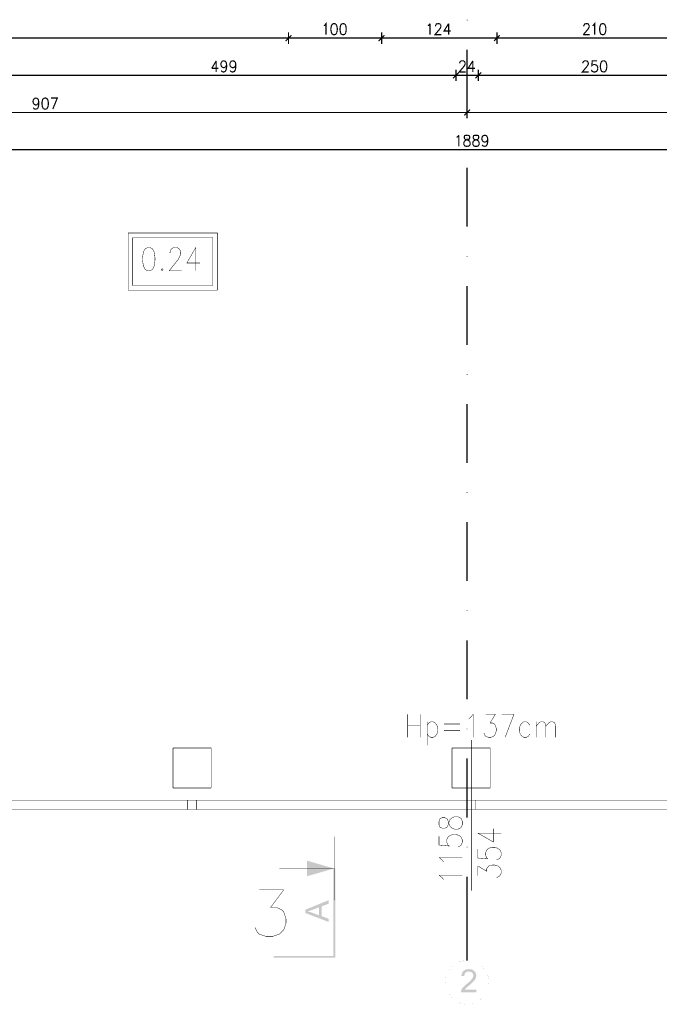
# Model space of a CAD drawing. Header units: millimetres. Extents: x -14047 to 49934, y -21523 to 14989.
# Tile 14 of 201: x 728 to 1415, y 3942 to 5001. Entities that reach past the tile are written whole.
import ezdxf

# ---------------------------------------------------------------- set-up
doc = ezdxf.new("R2010")
doc.units = ezdxf.units.MM
doc.layers.add('H', color=7, linetype='Continuous')
doc.layers.add('P', color=7, linetype='Continuous')

msp = doc.modelspace()

# ---------------------------------------------------------------- hatches: boundary and pattern name
at = {"layer": 'H', "linetype": 'Continuous'}
for points in [[(1208.43, 5000.04), (1208.165, 5000.57), (1208.345, 5001.01), (1208.785, 5001.01), (1209.135, 5000.57), (1208.96, 5000.04)], [(1208.43, 4873.057), (1208.165, 4873.587), (1208.345, 4874.027), (1208.785, 4874.027), (1209.135, 4873.587), (1208.96, 4873.057)], [(1208.43, 4746.074), (1208.165, 4746.604), (1208.345, 4747.044), (1208.785, 4747.044), (1209.135, 4746.604), (1208.96, 4746.074)], [(1208.43, 4619.091), (1208.165, 4619.621), (1208.345, 4620.061), (1208.785, 4620.061), (1209.135, 4619.621), (1208.96, 4619.091)], [(1208.43, 4492.108), (1208.165, 4492.638), (1208.345, 4493.078), (1208.785, 4493.078), (1209.135, 4492.638), (1208.96, 4492.108)], [(1208.43, 4365.125), (1208.165, 4365.655), (1208.345, 4366.095), (1208.785, 4366.095), (1209.135, 4365.655), (1208.96, 4365.125)], [(1208.43, 4238.058), (1208.165, 4238.498), (1208.345, 4238.937), (1208.785, 4238.937), (1209.135, 4238.498), (1208.96, 4238.058)], [(1208.43, 4111.075), (1208.165, 4111.515), (1208.345, 4111.955), (1208.785, 4111.955), (1209.135, 4111.515), (1208.96, 4111.075)], [(1036.563, 4080.119), (1036.563, 4096.877), (1065.749, 4088.498)], [(1066.899, 3992.646), (1064.779, 3994.495), (1064.779, 4088.498)], [(1066.899, 3992.646), (1064.779, 4088.498), (1066.899, 4088.498)], [(1049.436, 4038.234), (1049.436, 4046.698), (1042.557, 4044.054), (1041.852, 4043.789), (1041.238, 4043.524), (1040.533, 4043.349), (1040.003, 4043.084), (1039.383, 4042.909), (1038.858, 4042.729), (1038.328, 4042.554), (1037.798, 4042.469), (1037.358, 4042.289), (1034.713, 4044.144), (1059.755, 4054.372), (1059.755, 4050.578), (1052.171, 4047.668)], [(1059.755, 4031), (1034.713, 4040.614), (1034.713, 4044.144), (1037.358, 4042.289), (1037.973, 4042.204), (1038.503, 4042.024), (1039.123, 4041.849), (1039.738, 4041.759), (1040.268, 4041.584), (1040.883, 4041.409), (1041.503, 4041.144), (1042.032, 4040.969), (1049.436, 4038.234), (1052.171, 4047.668), (1052.171, 4037.265), (1059.755, 4034.53)], [(1000.673, 3992.646), (1000.673, 3994.495), (1064.779, 3994.495)], [(1000.673, 3992.646), (1064.779, 3994.495), (1066.899, 3992.646)], [(1205.61, 3972.713), (1202.521, 3973.068), (1202.521, 3973.683), (1202.701, 3974.388), (1202.876, 3975.008), (1203.051, 3975.538), (1203.231, 3976.063), (1203.491, 3976.593), (1203.756, 3977.123), (1204.111, 3977.563), (1204.461, 3978.003), (1204.906, 3978.447), (1205.345, 3978.797), (1205.785, 3979.062), (1206.315, 3979.327), (1206.845, 3979.592), (1207.375, 3979.767), (1207.9, 3979.947), (1208.52, 3980.122), (1209.135, 3980.207), (1209.755, 3980.207), (1210.46, 3980.297), (1211.255, 3980.207), (1211.96, 3980.207), (1212.575, 3980.122), (1213.194, 3979.947), (1213.724, 3979.767), (1214.249, 3979.592), (1214.779, 3979.327), (1215.219, 3979.062), (1215.749, 3978.797), (1216.104, 3978.447), (1216.279, 3978.268), (1216.719, 3977.828), (1210.55, 3977.743), (1209.84, 3977.653), (1209.225, 3977.563), (1208.695, 3977.478), (1208.165, 3977.213), (1207.635, 3976.948), (1207.195, 3976.593), (1207.02, 3976.418), (1206.58, 3975.978), (1206.315, 3975.538), (1206.05, 3975.008), (1205.875, 3974.478), (1205.695, 3973.858), (1205.695, 3973.243)], [(1201.906, 3955.166), (1201.906, 3955.781), (1201.996, 3956.4), (1202.171, 3956.93), (1202.256, 3957.28), (1202.436, 3957.81), (1202.701, 3958.34), (1203.051, 3958.87), (1203.316, 3959.4), (1203.671, 3959.93), (1204.111, 3960.37), (1204.286, 3960.635), (1204.641, 3960.985), (1204.991, 3961.34), (1205.785, 3962.13), (1206.225, 3962.575), (1206.665, 3963.015), (1207.195, 3963.454), (1207.725, 3963.894), (1208.255, 3964.424), (1208.96, 3964.954), (1209.49, 3965.394), (1210.105, 3965.924), (1210.635, 3966.364), (1211.165, 3966.804), (1211.605, 3967.249), (1212.754, 3968.479), (1213.104, 3968.834), (1213.369, 3969.189), (1213.634, 3969.539), (1213.809, 3969.714), (1214.164, 3970.244), (1214.514, 3970.864), (1214.779, 3971.393), (1215.044, 3971.918), (1215.134, 3972.538), (1215.219, 3973.068), (1215.219, 3973.418), (1215.219, 3974.038), (1215.044, 3974.568), (1214.869, 3975.093), (1214.604, 3975.623), (1214.249, 3976.153), (1213.984, 3976.508), (1213.459, 3976.858), (1213.014, 3977.123), (1212.49, 3977.388), (1211.96, 3977.563), (1211.34, 3977.653), (1210.725, 3977.743), (1216.719, 3977.828), (1217.074, 3977.388), (1217.424, 3976.858), (1217.689, 3976.418), (1217.954, 3975.888), (1218.129, 3975.273), (1218.309, 3974.743), (1218.394, 3974.123), (1218.394, 3973.508), (1218.394, 3973.333), (1218.394, 3972.713), (1218.309, 3972.098), (1218.129, 3971.568), (1218.044, 3970.948), (1217.779, 3970.334), (1217.514, 3969.894), (1217.249, 3969.364), (1216.984, 3968.924), (1216.634, 3968.394), (1216.189, 3967.864), (1215.749, 3967.334), (1215.484, 3966.984), (1215.134, 3966.719), (1214.779, 3966.279), (1214.429, 3965.924), (1213.984, 3965.569), (1213.544, 3965.129), (1213.014, 3964.689), (1212.49, 3964.249), (1211.96, 3963.719), (1211.34, 3963.19), (1210.99, 3962.925), (1210.37, 3962.31), (1209.755, 3961.87), (1209.135, 3961.34), (1208.695, 3960.9), (1208.255, 3960.545), (1207.9, 3960.19), (1207.635, 3959.93), (1207.46, 3959.75), (1207.02, 3959.31), (1206.665, 3958.78), (1206.315, 3958.34), (1206.14, 3958.075), (1218.394, 3958.075), (1218.394, 3955.166)]]:
    msp.add_hatch(color=256, dxfattribs=at).paths.add_polyline_path(points)

# ---------------------------------------------------------------- linework, layer by layer
at = {"layer": 'P'}
for points, const_width in [([(1054.641, 4994.576), (1055.611, 4995.016), (1057.02, 4996.781), (1057.02, 4984.872)], 1.27), ([(1063.81, 4996.336), (1062.84, 4994.576)], 1.27), ([(1065.224, 4996.781), (1063.81, 4996.336)], 1.27), ([(1067.604, 4996.336), (1066.194, 4996.781), (1065.224, 4996.781)], 1.27), ([(1068.574, 4994.576), (1067.604, 4996.336)], 1.27), ([(1073.513, 4996.336), (1072.543, 4994.576)], 1.27), ([(1074.923, 4996.781), (1073.513, 4996.336)], 1.27), ([(1077.303, 4996.336), (1075.893, 4996.781), (1074.923, 4996.781)], 1.27), ([(1078.273, 4994.576), (1077.303, 4996.336)], 1.27), ([(1166.366, 4994.576), (1167.336, 4995.016), (1168.75, 4996.781)], 1.27), ([(1168.75, 4996.781), (1168.75, 4984.872)], 1.27), ([(1175.1, 4995.631), (1175.539, 4996.336), (1176.509, 4996.781)], 1.27), ([(1176.509, 4996.781), (1178.449, 4996.781), (1179.509, 4996.336)], 1.27), ([(1179.509, 4996.336), (1180.034, 4995.631)], 1.27), ([(1188.768, 4996.781), (1183.828, 4988.842), (1191.147, 4988.842)], 1.27), ([(1188.768, 4996.781), (1188.768, 4984.872)], 1.27), ([(1334.618, 4995.631), (1335.063, 4996.336), (1336.033, 4996.781)], 1.27), ([(1336.033, 4996.781), (1337.973, 4996.781)], 1.27), ([(1337.973, 4996.781), (1338.943, 4996.336), (1339.382, 4995.631)], 1.27), ([(1343.352, 4994.576), (1344.322, 4995.016), (1345.732, 4996.781), (1345.732, 4984.872)], 1.27), ([(1352.521, 4996.336), (1351.641, 4994.576)], 1.27), ([(1354.02, 4996.781), (1352.521, 4996.336)], 1.27), ([(1356.315, 4996.336), (1354.9, 4996.781), (1354.02, 4996.781)], 1.27), ([(1357.285, 4994.576), (1356.315, 4996.336)], 1.27), ([(1016.721, 4987.432), (1016.721, 4974.998)], 1.27), ([(1016.721, 4974.998), (1016.721, 4987.432)], 1.27), ([(1062.84, 4994.576), (1062.225, 4991.666)], 1.27), ([(1062.225, 4991.666), (1062.225, 4989.986)], 1.27), ([(1062.225, 4989.986), (1062.84, 4987.077)], 1.27), ([(1062.84, 4987.077), (1063.81, 4985.317)], 1.27), ([(1063.81, 4985.317), (1065.224, 4984.872)], 1.27), ([(1066.194, 4984.872), (1067.604, 4985.317)], 1.27), ([(1067.604, 4985.317), (1068.574, 4987.077)], 1.27), ([(1069.104, 4991.666), (1068.574, 4994.576)], 1.27), ([(1068.574, 4987.077), (1069.104, 4989.986)], 1.27), ([(1069.104, 4989.986), (1069.104, 4991.666)], 1.27), ([(1072.543, 4994.576), (1072.098, 4991.666)], 1.27), ([(1072.098, 4991.666), (1072.098, 4989.986)], 1.27), ([(1072.098, 4989.986), (1072.543, 4987.077)], 1.27), ([(1072.543, 4987.077), (1073.513, 4985.317)], 1.27), ([(1073.513, 4985.317), (1074.923, 4984.872)], 1.27), ([(1075.893, 4984.872), (1077.303, 4985.317)], 1.27), ([(1077.303, 4985.317), (1078.273, 4987.077)], 1.27), ([(1078.713, 4991.666), (1078.273, 4994.576)], 1.27), ([(1078.273, 4987.077), (1078.713, 4989.986)], 1.27), ([(1078.713, 4989.986), (1078.713, 4991.666)], 1.27), ([(1116.722, 4974.998), (1116.722, 4987.432)], 1.27), ([(1116.722, 4987.432), (1116.722, 4974.998)], 1.27), ([(1178.889, 4990.606), (1174.13, 4984.872), (1181.009, 4984.872)], 1.27), ([(1174.66, 4994.576), (1175.1, 4995.631)], 1.27), ([(1174.66, 4993.956), (1174.66, 4994.576)], 1.27), ([(1180.479, 4994.576), (1180.479, 4993.426), (1180.034, 4992.191), (1178.889, 4990.606)], 1.27), ([(1180.034, 4995.631), (1180.479, 4994.576)], 1.27), ([(1240.796, 4987.432), (1240.796, 4974.998)], 1.27), ([(1240.796, 4974.998), (1240.796, 4987.432)], 1.27), ([(1339.822, 4994.576), (1339.822, 4993.426), (1339.382, 4992.191), (1338.413, 4990.606), (1333.473, 4984.872)], 1.27), ([(1334.003, 4994.576), (1334.618, 4995.631)], 1.27), ([(1334.003, 4993.956), (1334.003, 4994.576)], 1.27), ([(1339.382, 4995.631), (1339.822, 4994.576)], 1.27), ([(1351.641, 4994.576), (1351.111, 4991.666)], 1.27), ([(1351.111, 4991.666), (1351.111, 4989.986)], 1.27), ([(1351.111, 4989.986), (1351.641, 4987.077)], 1.27), ([(1351.641, 4987.077), (1352.521, 4985.317)], 1.27), ([(1352.521, 4985.317), (1354.02, 4984.872)], 1.27), ([(1354.9, 4984.872), (1356.315, 4985.317)], 1.27), ([(1356.315, 4985.317), (1357.285, 4987.077)], 1.27), ([(1357.285, 4987.077), (1357.81, 4989.986), (1357.81, 4991.666), (1357.285, 4994.576)], 1.27), ([(1015.751, 4981.258), (314.435, 4981.258)], 1.27), ([(1019.895, 4984.257), (1013.546, 4978.083)], 1.27), ([(1013.546, 4978.083), (1019.895, 4984.257)], 1.27), ([(1018.926, 4981.258), (1014.431, 4981.258)], 1.27), ([(1014.431, 4981.258), (1018.926, 4981.258)], 1.27), ([(1115.753, 4981.258), (1017.606, 4981.258)], 1.27), ([(1065.224, 4984.872), (1066.194, 4984.872)], 1.27), ([(1074.923, 4984.872), (1075.893, 4984.872)], 1.27), ([(1113.548, 4978.083), (1119.897, 4984.257)], 1.27), ([(1119.897, 4984.257), (1113.548, 4978.083)], 1.27), ([(1114.428, 4981.258), (1118.927, 4981.258)], 1.27), ([(1118.927, 4981.258), (1114.428, 4981.258)], 1.27), ([(1239.826, 4981.258), (1117.602, 4981.258)], 1.27), ([(1243.79, 4984.257), (1237.621, 4978.083)], 1.27), ([(1237.621, 4978.083), (1243.79, 4984.257)], 1.27), ([(1243, 4981.258), (1238.591, 4981.258)], 1.27), ([(1238.591, 4981.258), (1243, 4981.258)], 1.27), ([(1449.698, 4981.258), (1241.586, 4981.258)], 1.27), ([(1333.473, 4984.872), (1340.352, 4984.872)], 1.27), ([(1354.02, 4984.872), (1354.9, 4984.872)], 1.27), ([(1208.605, 4968.824), (1208.605, 4905.333)], 1.27), ([(939.031, 4956.746), (934.272, 4948.807)], 1.27), ([(939.031, 4956.746), (939.031, 4944.838)], 1.27), ([(944.501, 4951.102), (943.971, 4952.776), (943.971, 4953.481), (944.501, 4955.066)], 1.27), ([(944.501, 4955.066), (945.38, 4956.301), (946.88, 4956.746), (947.32, 4956.746), (948.735, 4956.301), (949.705, 4955.066)], 1.27), ([(949.705, 4955.066), (950.145, 4952.776)], 1.27), ([(953.669, 4953.481), (954.114, 4955.066)], 1.27), ([(953.669, 4952.776), (953.669, 4953.481)], 1.27), ([(954.114, 4955.066), (955.084, 4956.301), (956.494, 4956.746), (957.024, 4956.746)], 1.27), ([(957.024, 4956.746), (958.609, 4956.301), (959.579, 4955.066), (960.018, 4952.776), (960.018, 4949.952)], 1.27), ([(1206.49, 4954.541), (1206.49, 4953.481), (1206.05, 4952.157), (1205.081, 4950.572), (1200.141, 4944.838), (1207.02, 4944.838)], 1.27), ([(1200.671, 4953.921), (1200.671, 4954.541), (1201.111, 4955.686), (1201.641, 4956.301)], 1.27), ([(1201.641, 4956.301), (1202.521, 4956.746)], 1.27), ([(1202.521, 4956.746), (1204.461, 4956.746), (1205.61, 4956.301)], 1.27), ([(1205.61, 4956.301), (1206.05, 4955.686)], 1.27), ([(1206.05, 4955.686), (1206.49, 4954.541)], 1.27), ([(1214.779, 4956.746), (1209.84, 4948.807), (1217.159, 4948.807)], 1.27), ([(1214.779, 4956.746), (1214.779, 4944.838)], 1.27), ([(1333.033, 4953.921), (1333.033, 4954.541), (1333.473, 4955.686), (1334.003, 4956.301)], 1.27), ([(1334.003, 4956.301), (1334.973, 4956.746), (1336.823, 4956.746)], 1.27), ([(1336.823, 4956.746), (1337.973, 4956.301), (1338.413, 4955.686), (1338.943, 4954.541)], 1.27), ([(1338.943, 4954.541), (1338.943, 4953.481), (1338.413, 4952.157), (1337.353, 4950.572)], 1.27), ([(1348.111, 4956.746), (1343.172, 4956.746), (1342.732, 4951.717), (1343.172, 4952.157)], 1.27), ([(1352.346, 4954.541), (1351.906, 4951.717), (1351.906, 4949.952), (1352.346, 4947.132)], 1.27), ([(1354.9, 4956.746), (1353.316, 4956.301), (1352.346, 4954.541)], 1.27), ([(1357.285, 4956.301), (1355.87, 4956.746), (1354.9, 4956.746)], 1.27), ([(1358.255, 4954.541), (1357.285, 4956.301)], 1.27), ([(1358.255, 4947.132), (1358.785, 4949.952), (1358.785, 4951.717), (1358.255, 4954.541)], 1.27), ([(934.272, 4948.807), (941.416, 4948.807)], 1.27), ([(945.38, 4949.952), (944.501, 4951.102)], 1.27), ([(944.94, 4945.367), (944.501, 4946.427)], 1.27), ([(948.735, 4945.367), (947.32, 4944.838), (946.35, 4944.838), (944.94, 4945.367)], 1.27), ([(946.88, 4949.337), (945.38, 4949.952)], 1.27), ([(947.32, 4949.337), (946.88, 4949.337)], 1.27), ([(948.735, 4949.952), (947.32, 4949.337)], 1.27), ([(949.705, 4951.102), (948.735, 4949.952)], 1.27), ([(949.705, 4947.132), (948.735, 4945.367)], 1.27), ([(950.145, 4952.776), (949.705, 4951.102)], 1.27), ([(950.145, 4952.776), (950.145, 4949.952), (949.705, 4947.132)], 1.27), ([(954.114, 4951.102), (953.669, 4952.776)], 1.27), ([(955.084, 4949.952), (954.114, 4951.102)], 1.27), ([(954.639, 4945.367), (954.114, 4946.427)], 1.27), ([(957.024, 4944.838), (956.054, 4944.838), (954.639, 4945.367)], 1.27), ([(956.494, 4949.337), (955.084, 4949.952)], 1.27), ([(959.579, 4951.102), (958.609, 4949.952), (957.024, 4949.337), (956.494, 4949.337)], 1.27), ([(959.579, 4947.132), (958.609, 4945.367), (957.024, 4944.838)], 1.27), ([(960.018, 4952.776), (959.579, 4951.102)], 1.27), ([(960.018, 4949.952), (959.579, 4947.132)], 1.27), ([(1193.527, 4938.048), (1199.701, 4944.223)], 1.27), ([(1199.701, 4944.223), (1193.527, 4938.048)], 1.27), ([(1196.702, 4935.049), (1196.702, 4947.397)], 1.27), ([(1196.702, 4947.397), (1196.702, 4935.049)], 1.27), ([(1223.863, 4944.223), (1217.514, 4938.048)], 1.27), ([(1217.514, 4938.048), (1223.863, 4944.223)], 1.27), ([(1220.688, 4947.397), (1220.688, 4935.049)], 1.27), ([(1220.688, 4935.049), (1220.688, 4947.397)], 1.27), ([(1337.353, 4950.572), (1332.503, 4944.838), (1339.382, 4944.838)], 1.27), ([(1342.732, 4945.987), (1342.202, 4947.132)], 1.27), ([(1348.551, 4946.427), (1347.671, 4945.367), (1346.172, 4944.838), (1344.587, 4944.838), (1343.172, 4945.367), (1342.732, 4945.987)], 1.27), ([(1343.172, 4952.157), (1344.587, 4952.776)], 1.27), ([(1344.587, 4952.776), (1346.172, 4952.776)], 1.27), ([(1346.172, 4952.776), (1347.671, 4952.157)], 1.27), ([(1347.671, 4952.157), (1348.551, 4951.102)], 1.27), ([(1348.551, 4951.102), (1349.081, 4949.337)], 1.27), ([(1349.081, 4948.192), (1348.551, 4946.427)], 1.27), ([(1349.081, 4949.337), (1349.081, 4948.192)], 1.27), ([(1352.346, 4947.132), (1353.316, 4945.367), (1354.9, 4944.838)], 1.27), ([(1354.9, 4944.838), (1355.87, 4944.838), (1357.285, 4945.367)], 1.27), ([(1357.285, 4945.367), (1358.255, 4947.132)], 1.27), ([(1195.732, 4941.223), (698.474, 4941.223)], 1.27), ([(1194.497, 4941.223), (1198.906, 4941.223)], 1.27), ([(1198.906, 4941.223), (1194.497, 4941.223)], 1.27), ([(1219.719, 4941.223), (1197.497, 4941.223)], 1.27), ([(1222.893, 4941.223), (1218.394, 4941.223)], 1.27), ([(1218.394, 4941.223), (1222.893, 4941.223)], 1.27), ([(1469.715, 4941.223), (1221.568, 4941.223)], 1.27), ([(742.563, 4911.067), (742.123, 4912.827), (742.123, 4913.447), (742.563, 4915.032), (743.533, 4916.266)], 1.27), ([(743.533, 4909.917), (742.563, 4911.067)], 1.27), ([(743.533, 4916.266), (744.942, 4916.796)], 1.27), ([(744.942, 4916.796), (745.382, 4916.796)], 1.27), ([(745.382, 4916.796), (746.882, 4916.266)], 1.27), ([(746.882, 4916.266), (747.767, 4915.032), (748.292, 4912.827), (748.292, 4909.917)], 1.27), ([(747.767, 4911.067), (746.882, 4909.917)], 1.27), ([(748.292, 4912.827), (747.767, 4911.067)], 1.27), ([(752.261, 4914.592), (751.731, 4911.682)], 1.27), ([(751.731, 4911.682), (751.731, 4909.917)], 1.27), ([(753.231, 4916.266), (752.261, 4914.592)], 1.27), ([(754.641, 4916.796), (753.231, 4916.266)], 1.27), ([(753.231, 4905.333), (754.641, 4904.893), (755.616, 4904.893), (757.026, 4905.333), (758.081, 4907.098), (758.611, 4909.917), (758.611, 4911.682), (758.081, 4914.592), (757.026, 4916.266), (755.616, 4916.796)], 1.27), ([(755.616, 4916.796), (754.641, 4916.796)], 1.27), ([(761.435, 4916.796), (768.224, 4916.796), (763.375, 4904.893)], 1.27), ([(1207.815, 4901.188), (302.442, 4901.188)], 1.27), ([(743.003, 4905.333), (742.563, 4906.478)], 1.27), ([(744.412, 4904.893), (743.003, 4905.333)], 1.27), ([(746.882, 4909.917), (745.382, 4909.302), (744.942, 4909.302), (743.533, 4909.917)], 1.27), ([(745.382, 4904.893), (744.412, 4904.893)], 1.27), ([(746.882, 4905.333), (745.382, 4904.893)], 1.27), ([(747.767, 4907.098), (746.882, 4905.333)], 1.27), ([(748.292, 4909.917), (747.767, 4907.098)], 1.27), ([(751.731, 4909.917), (752.261, 4907.098)], 1.27), ([(752.261, 4907.098), (753.231, 4905.333)], 1.27), ([(1211.78, 4904.363), (1205.61, 4898.014)], 1.27), ([(1205.61, 4898.014), (1211.78, 4904.363)], 1.27), ([(1210.81, 4901.188), (1206.405, 4901.188)], 1.27), ([(1206.405, 4901.188), (1210.81, 4901.188)], 1.27), ([(1208.605, 4907.448), (1208.605, 4895.014)], 1.27), ([(1208.605, 4895.014), (1208.605, 4907.448)], 1.27), ([(2125.707, 4901.188), (1209.58, 4901.188)], 1.27), ([(1197.322, 4874.557), (1198.291, 4874.997), (1199.701, 4876.762)], 1.27), ([(1199.701, 4876.762), (1199.701, 4864.858)], 1.27), ([(1205.081, 4868.828), (1205.61, 4869.973)], 1.27), ([(1205.081, 4867.063), (1205.081, 4868.828)], 1.27), ([(1207.46, 4876.762), (1206.05, 4876.322), (1205.61, 4874.997), (1205.61, 4873.942)], 1.27), ([(1205.61, 4873.942), (1206.05, 4872.792)], 1.27), ([(1205.61, 4869.973), (1206.49, 4871.032)], 1.27), ([(1206.05, 4872.792), (1207.02, 4872.177)], 1.27), ([(1206.49, 4871.032), (1207.99, 4871.737), (1209.84, 4872.177), (1210.99, 4872.792), (1211.43, 4873.942)], 1.27), ([(1207.02, 4872.177), (1208.87, 4871.737)], 1.27), ([(1209.4, 4876.762), (1207.46, 4876.762)], 1.27), ([(1208.87, 4871.737), (1210.46, 4871.032), (1211.43, 4869.973)], 1.27), ([(1210.99, 4876.322), (1209.4, 4876.762)], 1.27), ([(1211.43, 4873.942), (1211.43, 4874.997), (1210.99, 4876.322)], 1.27), ([(1211.43, 4869.973), (1211.96, 4868.828)], 1.27), ([(1211.96, 4868.828), (1211.96, 4867.063)], 1.27), ([(1214.779, 4868.828), (1215.219, 4869.973)], 1.27), ([(1214.779, 4867.063), (1214.779, 4868.828)], 1.27), ([(1217.159, 4876.762), (1215.749, 4876.322), (1215.219, 4874.997), (1215.219, 4873.942)], 1.27), ([(1215.219, 4873.942), (1215.749, 4872.792)], 1.27), ([(1215.219, 4869.973), (1216.189, 4871.032)], 1.27), ([(1215.749, 4872.792), (1216.719, 4872.177)], 1.27), ([(1216.189, 4871.032), (1217.604, 4871.737), (1219.719, 4872.177)], 1.27), ([(1216.719, 4872.177), (1218.749, 4871.737), (1220.158, 4871.032)], 1.27), ([(1221.128, 4873.942), (1221.128, 4874.997), (1220.688, 4876.322), (1219.189, 4876.762), (1217.159, 4876.762)], 1.27), ([(1219.719, 4872.177), (1220.688, 4872.792)], 1.27), ([(1220.158, 4871.032), (1221.128, 4869.973)], 1.27), ([(1220.688, 4872.792), (1221.128, 4873.942)], 1.27), ([(1221.128, 4869.973), (1221.568, 4868.828)], 1.27), ([(1221.568, 4868.828), (1221.568, 4867.063)], 1.27), ([(1224.923, 4871.032), (1224.478, 4872.792), (1224.478, 4873.412), (1224.923, 4874.997), (1225.893, 4876.322), (1227.477, 4876.762), (1227.917, 4876.762)], 1.27), ([(1227.917, 4869.353), (1227.477, 4869.353), (1225.893, 4869.973), (1224.923, 4871.032)], 1.27), ([(1227.917, 4876.762), (1229.417, 4876.322), (1230.302, 4874.997)], 1.27), ([(1229.417, 4869.973), (1227.917, 4869.353)], 1.27), ([(1230.302, 4871.032), (1229.417, 4869.973)], 1.27), ([(1230.302, 4874.997), (1230.827, 4872.792), (1230.827, 4869.973)], 1.27), ([(1230.827, 4872.792), (1230.302, 4871.032)], 1.27), ([(1230.827, 4869.973), (1230.302, 4867.063)], 1.27), ([(2157.627, 4861.244), (270.521, 4861.244)], 1.27), ([(1205.61, 4866.003), (1205.081, 4867.063)], 1.27), ([(1209.4, 4864.858), (1207.46, 4864.858), (1206.05, 4865.388), (1205.61, 4866.003)], 1.27), ([(1210.99, 4865.388), (1209.4, 4864.858)], 1.27), ([(1211.43, 4866.003), (1210.99, 4865.388)], 1.27), ([(1211.96, 4867.063), (1211.43, 4866.003)], 1.27), ([(1215.219, 4866.003), (1214.779, 4867.063)], 1.27), ([(1221.128, 4866.003), (1220.688, 4865.388), (1219.189, 4864.858), (1217.159, 4864.858), (1215.749, 4865.388), (1215.219, 4866.003)], 1.27), ([(1221.568, 4867.063), (1221.128, 4866.003)], 1.27), ([(1227.038, 4864.858), (1225.453, 4865.388), (1224.923, 4866.443)], 1.27), ([(1229.417, 4865.388), (1227.917, 4864.858), (1227.038, 4864.858)], 1.27), ([(1230.302, 4867.063), (1229.417, 4865.388)], 1.27), ([(1208.605, 4841.841), (1208.605, 4778.35)], 1.27), ([(844.324, 4771.736), (940.531, 4771.736)], 0.475), ([(844.324, 4710.274), (844.324, 4771.736)], 0.475), ([(849.263, 4766.796), (935.417, 4766.796), (935.417, 4715.213)], 0.475), ([(935.417, 4715.213), (849.263, 4715.213), (849.263, 4766.796)], 0.475), ([(940.531, 4771.736), (940.531, 4710.274)], 0.475), ([(865.576, 4756.128), (862.757, 4754.893), (860.817, 4751.369)], 0.475), ([(867.431, 4756.128), (865.576, 4756.128)], 0.475), ([(872.28, 4751.369), (870.341, 4754.893), (867.431, 4756.128)], 0.475), ([(889.388, 4750.134), (889.388, 4751.369), (890.358, 4753.748)], 0.475), ([(890.358, 4753.748), (891.238, 4754.893), (893.177, 4756.128)], 0.475), ([(893.177, 4756.128), (896.972, 4756.128)], 0.475), ([(896.972, 4756.128), (898.912, 4754.893), (899.882, 4753.748)], 0.475), ([(899.882, 4753.748), (900.851, 4751.369)], 0.475), ([(916.989, 4756.128), (907.466, 4739.46), (921.749, 4739.46)], 0.475), ([(916.989, 4756.128), (916.989, 4731.086)], 0.475), ([(860.817, 4751.369), (859.847, 4745.369)], 0.475), ([(859.847, 4745.369), (859.847, 4741.845)], 0.475), ([(873.16, 4745.369), (872.28, 4751.369)], 0.475), ([(873.16, 4741.845), (873.16, 4745.369)], 0.475), ([(900.851, 4748.984), (899.882, 4746.604), (897.942, 4742.99), (888.418, 4731.086)], 0.475), ([(900.851, 4751.369), (900.851, 4748.984)], 0.475), ([(859.847, 4741.845), (860.817, 4735.846)], 0.475), ([(860.817, 4735.846), (862.757, 4732.321), (865.576, 4731.086)], 0.475), ([(867.431, 4731.086), (870.341, 4732.321), (872.28, 4735.846)], 0.475), ([(872.28, 4735.846), (873.16, 4741.845)], 0.475), ([(880.834, 4733.466), (879.864, 4732.321)], 0.475), ([(879.864, 4732.321), (880.834, 4731.086)], 0.475), ([(880.834, 4731.086), (881.804, 4732.321), (880.834, 4733.466)], 0.475), ([(865.576, 4731.086), (867.431, 4731.086)], 0.475), ([(888.418, 4731.086), (901.731, 4731.086)], 0.475), ([(1208.605, 4714.858), (1208.605, 4651.367)], 1.27), ([(940.531, 4710.274), (844.324, 4710.274)], 0.475), ([(1208.605, 4587.876), (1208.605, 4524.384)], 1.27), ([(1208.605, 4460.893), (1208.605, 4397.401)], 1.27), ([(1208.605, 4333.91), (1208.605, 4270.243)], 1.27), ([(1144.764, 4254.37), (1144.764, 4229.504)], 0.475), ([(1158.077, 4254.37), (1158.077, 4229.504)], 0.475), ([(1165.751, 4246.166), (1165.751, 4221.035)], 0.475), ([(1165.751, 4242.467), (1167.601, 4244.847)], 0.475), ([(1167.601, 4244.847), (1169.54, 4246.166)], 0.475), ([(1169.54, 4246.166), (1172.365, 4246.166)], 0.475), ([(1172.365, 4246.166), (1174.305, 4244.847)], 0.475), ([(1174.305, 4244.847), (1176.244, 4242.467), (1177.124, 4239.027)], 0.475), ([(1210.46, 4249.606), (1212.4, 4250.931), (1215.219, 4254.37)], 0.475), ([(1215.219, 4254.37), (1215.219, 4229.504)], 0.475), ([(1228.627, 4254.37), (1239.031, 4254.37), (1233.387, 4244.847)], 0.475), ([(1233.387, 4244.847), (1236.206, 4244.847)], 0.475), ([(1236.206, 4244.847), (1238.151, 4243.787), (1239.031, 4242.467)], 0.475), ([(1249.525, 4229.504), (1259.048, 4254.37), (1245.73, 4254.37)], 0.475), ([(1267.602, 4244.847), (1265.747, 4242.467), (1264.777, 4239.027)], 0.475), ([(1269.542, 4246.166), (1267.602, 4244.847)], 0.475), ([(1272.361, 4246.166), (1269.542, 4246.166)], 0.475), ([(1274.301, 4244.847), (1272.361, 4246.166)], 0.475), ([(1276.246, 4242.467), (1274.301, 4244.847)], 0.475), ([(1282.855, 4246.166), (1282.855, 4229.504)], 0.475), ([(1282.855, 4241.407), (1285.77, 4244.847), (1287.619, 4246.166)], 0.475), ([(1287.619, 4246.166), (1290.529, 4246.166)], 0.475), ([(1290.529, 4246.166), (1292.379, 4244.847)], 0.475), ([(1292.379, 4244.847), (1293.349, 4241.407), (1293.349, 4229.504)], 0.475), ([(1293.349, 4241.407), (1296.173, 4244.847), (1298.113, 4246.166), (1300.933, 4246.166), (1302.872, 4244.847)], 0.475), ([(1302.872, 4244.847), (1303.842, 4241.407), (1303.842, 4229.504)], 0.475), ([(1144.764, 4242.467), (1158.077, 4242.467)], 0.475), ([(1177.124, 4239.027), (1177.124, 4236.643), (1176.244, 4232.943)], 0.475), ([(1183.828, 4243.787), (1200.936, 4243.787)], 0.475), ([(1183.828, 4236.643), (1200.936, 4236.643)], 0.475), ([(1228.627, 4230.559), (1227.652, 4231.883), (1226.683, 4234.263)], 0.475), ([(1239.031, 4242.467), (1240.001, 4239.027), (1240.001, 4236.643)], 0.475), ([(1240.001, 4236.643), (1239.031, 4232.943)], 0.475), ([(1264.777, 4239.027), (1264.777, 4236.643), (1265.747, 4232.943)], 0.475), ([(1167.601, 4230.559), (1165.751, 4232.943)], 0.475), ([(1169.54, 4229.504), (1167.601, 4230.559)], 0.475), ([(1172.365, 4229.504), (1169.54, 4229.504)], 0.475), ([(1174.305, 4230.559), (1172.365, 4229.504)], 0.475), ([(1176.244, 4232.943), (1174.305, 4230.559)], 0.475), ([(1213.544, 4226.769), (1213.544, 4064.601)], 0.475), ([(1231.447, 4229.504), (1228.627, 4230.559)], 0.475), ([(1234.267, 4229.504), (1231.447, 4229.504)], 0.475), ([(1237.176, 4230.559), (1234.267, 4229.504)], 0.475), ([(1239.031, 4232.943), (1237.176, 4230.559)], 0.475), ([(1265.747, 4232.943), (1267.602, 4230.559)], 0.475), ([(1267.602, 4230.559), (1269.542, 4229.504)], 0.475), ([(1269.542, 4229.504), (1272.361, 4229.504)], 0.475), ([(1272.361, 4229.504), (1274.301, 4230.559)], 0.475), ([(1274.301, 4230.559), (1276.246, 4232.943)], 0.475), ([(634.452, 4218.04), (1792.377, 4218.04)], 0.015), ([(892.563, 4218.04), (933.477, 4218.04), (933.477, 4175.006)], 0.475), ([(892.563, 4175.006), (892.563, 4218.04)], 0.475), ([(1192.382, 4218.04), (1233.477, 4218.04), (1233.477, 4175.006)], 0.475), ([(1192.382, 4175.006), (1192.382, 4218.04)], 0.475), ([(1208.605, 4206.752), (1208.605, 4143.26)], 1.27), ([(933.477, 4175.006), (892.563, 4175.006)], 0.475), ([(1233.477, 4175.006), (1192.382, 4175.006)], 0.475), ([(1792.377, 4162.043), (634.452, 4162.043)], 0.475), ([(907.995, 4162.043), (907.995, 4151.989)], 0.475), ([(917.959, 4162.043), (917.959, 4151.989)], 0.475), ([(1207.99, 4162.043), (1207.99, 4151.989)], 0.475), ([(1217.954, 4162.043), (1217.954, 4151.989)], 0.475), ([(1792.377, 4151.989), (634.452, 4151.989)], 0.475), ([(634.452, 4148.99), (1792.377, 4148.99)], 0.015), ([(1186.828, 4142.2), (1184.443, 4143.17), (1182.064, 4143.17), (1179.684, 4142.2), (1178.449, 4139.291)], 0.475), ([(1178.449, 4139.291), (1178.449, 4135.501)], 0.475), ([(1187.973, 4140.261), (1186.828, 4142.2)], 0.475), ([(1189.208, 4136.471), (1187.973, 4140.261)], 0.475), ([(1189.208, 4138.411), (1190.352, 4141.231)], 0.475), ([(1190.352, 4141.231), (1192.732, 4143.17), (1195.117, 4144.055), (1198.731, 4144.055), (1201.111, 4143.17)], 0.475), ([(1201.111, 4143.17), (1202.256, 4142.2)], 0.475), ([(1202.256, 4142.2), (1203.491, 4139.291), (1203.491, 4135.501), (1202.256, 4132.677)], 0.475), ([(1178.449, 4135.501), (1179.684, 4132.677), (1182.064, 4131.707), (1184.443, 4131.707), (1186.828, 4132.677)], 0.475), ([(1186.828, 4132.677), (1187.973, 4134.531)], 0.475), ([(1187.973, 4134.531), (1189.208, 4138.411)], 0.475), ([(1190.352, 4133.647), (1189.208, 4136.471)], 0.475), ([(1201.111, 4131.707), (1198.731, 4130.737), (1195.117, 4130.737), (1192.732, 4131.707), (1190.352, 4133.647)], 0.475), ([(1202.256, 4132.677), (1201.111, 4131.707)], 0.475), ([(1220.158, 4126.503), (1236.826, 4116.979), (1236.826, 4131.267)], 0.475), ([(1065.749, 4054.282), (1065.749, 4122.803)], 0.475), ([(1178.449, 4123.153), (1178.449, 4113.629)], 0.475), ([(1178.449, 4113.629), (1189.208, 4112.659), (1187.973, 4113.629), (1186.828, 4116.454), (1186.828, 4119.364), (1187.973, 4122.183)], 0.475), ([(1187.973, 4122.183), (1190.352, 4124.123)], 0.475), ([(1190.352, 4124.123), (1193.967, 4125.008)], 0.475), ([(1193.967, 4125.008), (1196.352, 4125.008), (1199.876, 4124.123), (1202.256, 4122.183), (1203.491, 4119.364)], 0.475), ([(1203.491, 4119.364), (1203.491, 4116.454)], 0.475), ([(1220.158, 4126.503), (1245.29, 4126.503)], 0.475), ([(1201.111, 4112.659), (1198.731, 4111.69)], 0.475), ([(1202.256, 4113.629), (1201.111, 4112.659)], 0.475), ([(1203.491, 4116.454), (1202.256, 4113.629)], 0.475), ([(1220.158, 4109.31), (1220.158, 4099.786)], 0.475), ([(1228.627, 4105.515), (1229.682, 4108.34)], 0.475), ([(1229.682, 4108.34), (1232.062, 4110.28)], 0.475), ([(1232.062, 4110.28), (1235.766, 4111.25)], 0.475), ([(1235.766, 4111.25), (1238.151, 4111.25), (1241.586, 4110.28), (1243.97, 4108.34), (1245.29, 4105.515)], 0.475), ([(1183.208, 4095.552), (1182.064, 4097.406), (1178.449, 4100.316)], 0.475), ([(1178.449, 4100.316), (1203.491, 4100.316)], 0.475), ([(1220.158, 4099.786), (1231.007, 4098.816)], 0.475), ([(1228.627, 4102.696), (1228.627, 4105.515)], 0.475), ([(1229.682, 4099.786), (1228.627, 4102.696)], 0.475), ([(1231.007, 4098.816), (1229.682, 4099.786)], 0.475), ([(1242.91, 4098.816), (1240.531, 4097.931)], 0.475), ([(1243.97, 4099.786), (1242.91, 4098.816)], 0.475), ([(1245.29, 4102.696), (1243.97, 4099.786)], 0.475), ([(1245.29, 4105.515), (1245.29, 4102.696)], 0.475), ([(1006.847, 4088.498), (1065.749, 4088.498)], 0.475), ([(1220.158, 4080.739), (1220.158, 4091.232)], 0.475), ([(1220.158, 4091.232), (1229.682, 4085.498)], 0.475), ([(1229.682, 4088.408), (1231.007, 4090.262), (1232.062, 4091.232), (1235.766, 4092.202)], 0.475), ([(1229.682, 4085.498), (1229.682, 4088.408)], 0.475), ([(1235.766, 4092.202), (1238.151, 4092.202), (1241.586, 4091.232), (1243.97, 4089.293), (1245.29, 4086.468)], 0.475), ([(1245.29, 4086.468), (1245.29, 4083.648)], 0.475), ([(1183.208, 4076.504), (1182.064, 4078.359), (1178.449, 4081.269)], 0.475), ([(1178.449, 4081.269), (1203.491, 4081.269)], 0.475), ([(1208.605, 4079.769), (1208.605, 3989.471)], 1.27), ([(1242.91, 4079.769), (1240.531, 4078.884)], 0.475), ([(1243.97, 4080.739), (1242.91, 4079.769)], 0.475), ([(1245.29, 4083.648), (1243.97, 4080.739)], 0.475), ([(985.415, 4065.481), (1011.607, 4065.481)], 0.475), ([(1011.607, 4065.481), (997.323, 4046.433)], 0.475), ([(997.323, 4046.433), (1004.462, 4046.433)], 0.475), ([(1004.462, 4046.433), (1009.227, 4044.054), (1011.607, 4041.674)], 0.475), ([(1011.607, 4041.674), (1013.986, 4034.53), (1013.986, 4029.771), (1011.607, 4022.627)], 0.475), ([(985.415, 4017.862), (983.035, 4020.247), (980.656, 4025.006)], 0.475), ([(1011.607, 4022.627), (1006.847, 4017.862)], 0.475), ([(1006.847, 4017.862), (999.703, 4015.483), (992.559, 4015.483), (985.415, 4017.862)], 0.475), ([(1208.605, 3989.471), (1205.61, 3989.291), (1202.521, 3988.676), (1199.526, 3987.706), (1196.882, 3986.296), (1194.322, 3984.532), (1191.942, 3982.677), (1190.003, 3980.297), (1188.238, 3977.743), (1186.828, 3975.008), (1185.858, 3972.008), (1185.238, 3969.009), (1185.063, 3966.014), (1185.238, 3963.015), (1185.858, 3959.93), (1186.828, 3956.93), (1188.238, 3954.286), (1190.003, 3951.726), (1191.942, 3949.346), (1194.322, 3947.407), (1196.882, 3945.642), (1199.526, 3944.232), (1202.521, 3943.262), (1205.61, 3942.642), (1208.605, 3942.467), (1211.605, 3942.642), (1214.604, 3943.262), (1217.604, 3944.232), (1220.333, 3945.642), (1222.893, 3947.407), (1225.273, 3949.346), (1227.128, 3951.726), (1228.887, 3954.286), (1230.302, 3956.93), (1231.272, 3959.93), (1231.887, 3963.015), (1232.062, 3966.014), (1231.887, 3969.009), (1231.272, 3972.008), (1230.302, 3975.008), (1228.887, 3977.743), (1227.128, 3980.297), (1225.273, 3982.677), (1222.893, 3984.532), (1220.333, 3986.296), (1217.604, 3987.706), (1214.604, 3988.676), (1211.605, 3989.291), (1208.605, 3989.471)], 0.015)]:
    msp.add_lwpolyline(points, dxfattribs=dict(at, const_width=const_width))

doc.saveas('drawing.dxf')
